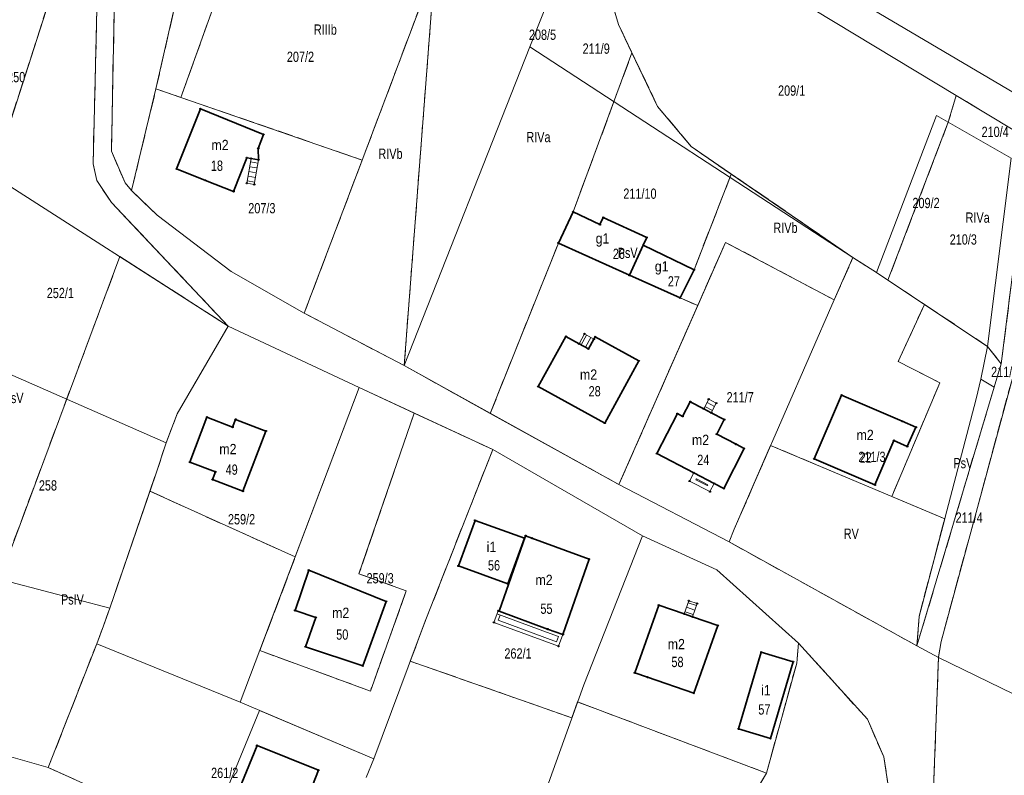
# Model space of a CAD drawing. Header units: metres. Extents: x 7496145 to 7500200, y 5498500 to 5502080.
# Tile 118 of 202: x 7497539 to 7497683, y 5501340 to 5501450. Entities that reach past the tile are written whole.
import ezdxf
from ezdxf.enums import TextEntityAlignment as Align

# ---------------------------------------------------------------- set-up
doc = ezdxf.new("R2010")
doc.units = ezdxf.units.M
doc.header["$MEASUREMENT"] = 0
for name, pattern in [('2.25_0.75', [3, 2.25, -0.75]), ('219-1000', [0]), ('egug-1000', [0])]:
    doc.linetypes.add(name, pattern=pattern)
doc.layers.get('0').update_dxf_attribs({"color": 2, "linetype": 'CONTINUOUS', "lineweight": 5})
for name, color, linetype in [('209-oznaczenie konturu klasyfikacyjnego', 7, 'CONTINUOUS'), ('211-numer działki ewidencyjnej', 7, 'CONTINUOUS'), ('217-kontur klasyfikacyjny', 7, 'CONTINUOUS'), ('218-kontur użytku gruntowego', 7, 'CONTINUOUS'), ('219-działka ewidencyjna', 7, 'CONTINUOUS'), ('312-budynek ewidencyjny', 7, 'CONTINUOUS'), ('312-oznaczenie budynku ewidencyjnego', 7, 'CONTINUOUS'), ('312-oznaczenie budynku ewidencyjnego-Atr117', 7, 'CONTINUOUS'), ('352-schody', 7, 'CONTINUOUS'), ('Punkt budynku', 7, 'CONTINUOUS'), ('taras', 7, 'CONTINUOUS'), ('wiatrołap', 7, 'CONTINUOUS')]:
    doc.layers.add(name, color=color, linetype=linetype)
doc.styles.get("Standard").update_dxf_attribs({"font": 'Working1250', "width": 0.75})

# ---------------------------------------------------------------- blocks, each defined once
blk = doc.blocks.new('PUNKTBUD')
at = {"color": 0}
blk.add_circle((0, 0), 0.09, dxfattribs=at)

msp = doc.modelspace()

# ---------------------------------------------------------------- linework, layer by layer
at = {"layer": '217-kontur klasyfikacyjny', "color": 3, "linetype": '2.25_0.75', "lineweight": 18, "flags": 128}
for points in [[(7497535.15, 5501427.46), (7497548.39, 5501468.68)], [(7497558.92, 5501440.09), (7497563.78, 5501461.42)], [(7497562.55, 5501438.84), (7497570.09, 5501459.81)], [(7497595.12, 5501399.7), (7497599.59, 5501458.01)], [(7497626.37, 5501449.46), (7497623.49, 5501459.14)], [(7497552.93, 5501456.78), (7497552.42, 5501430.99)], [(7497549.75, 5501429.16), (7497550.41, 5501455.84)], [(7497597.68, 5501452.75), (7497589.01, 5501429.7)], [(7497628.34, 5501445.36), (7497626.37, 5501449.46)], [(7497619.77, 5501422.13), (7497628.34, 5501445.36)], [(7497632.09, 5501437.52), (7497628.34, 5501445.36)], [(7497555.37, 5501425.23), (7497558.92, 5501440.09)], [(7497558.92, 5501440.09), (7497562.55, 5501438.84)], [(7497562.55, 5501438.84), (7497589.01, 5501429.7)], [(7497675.62, 5501439.13), (7497674.48, 5501435.2)], [(7497684.17, 5501433.96), (7497675.62, 5501439.13)], [(7497636.99, 5501431.66), (7497632.09, 5501437.52)], [(7497674.48, 5501435.2), (7497665.68, 5501412.17)], [(7497552.42, 5501430.99), (7497554.41, 5501426.35)], [(7497642.83, 5501427.65), (7497636.99, 5501431.66)], [(7497589.01, 5501429.7), (7497580.54, 5501407.36)], [(7497550.28, 5501426.72), (7497549.75, 5501429.16)], [(7497682.2, 5501399.97), (7497685.84, 5501428.76)], [(7497552.42, 5501423.5), (7497550.28, 5501426.72)], [(7497554.41, 5501426.35), (7497555.37, 5501425.23)], [(7497642.83, 5501427.65), (7497637.39, 5501413.69)], [(7497660.57, 5501415.48), (7497642.83, 5501427.65)], [(7497555.41, 5501420.34), (7497552.42, 5501423.5)], [(7497617.61, 5501417.59), (7497619.77, 5501422.13)], [(7497569.44, 5501405.48), (7497555.41, 5501420.34)], [(7497607.68, 5501392.74), (7497617.61, 5501417.59)], [(7497637.93, 5501408.47), (7497641.99, 5501417.69)], [(7497641.99, 5501417.69), (7497657.83, 5501409.28)], [(7497536.11, 5501368.55), (7497553.65, 5501415.6)], [(7497553.65, 5501415.6), (7497569.44, 5501405.48)], [(7497657.83, 5501409.28), (7497660.57, 5501415.48)], [(7497660.57, 5501415.48), (7497664.02, 5501413.28)], [(7497637.39, 5501413.69), (7497635.36, 5501409.59)], [(7497664.02, 5501413.28), (7497665.68, 5501412.17)], [(7497665.68, 5501412.17), (7497670.99, 5501408.64)], [(7497635.36, 5501409.59), (7497637.93, 5501408.47)], [(7497626.44, 5501382.35), (7497637.93, 5501408.47)], [(7497670.99, 5501408.64), (7497667.17, 5501400.29)], [(7497670.99, 5501408.64), (7497680.21, 5501402.51)], [(7497580.54, 5501407.36), (7497595.12, 5501399.7)], [(7497562, 5501392.68), (7497569.44, 5501405.48)], [(7497680.21, 5501402.51), (7497682.2, 5501399.97)], [(7497595.12, 5501399.7), (7497607.68, 5501392.74)], [(7497667.17, 5501400.29), (7497673.26, 5501397.2)], [(7497681.17, 5501396.55), (7497682.2, 5501399.97)], [(7497683.82, 5501397.84), (7497673.43, 5501359.46)], [(7497673.26, 5501397.2), (7497666.23, 5501380.61)], [(7497669.9, 5501358.81), (7497681.17, 5501396.55)], [(7497560.42, 5501388.42), (7497562, 5501392.68)], [(7497596.56, 5501392.78), (7497588.53, 5501369.34)], [(7497608.03, 5501387.45), (7497596.56, 5501392.78)], [(7497607.68, 5501392.74), (7497626.44, 5501382.35)], [(7497558.84, 5501383.73), (7497560.42, 5501388.42)], [(7497648.57, 5501388.04), (7497643.25, 5501375.83)], [(7497666.23, 5501380.61), (7497648.57, 5501388.04)], [(7497598.28, 5501362.66), (7497608.03, 5501387.45)], [(7497558.03, 5501381.38), (7497558.84, 5501383.73)], [(7497552.17, 5501364.34), (7497558.03, 5501381.38)], [(7497579.24, 5501371.79), (7497558.03, 5501381.38)], [(7497673.95, 5501377.36), (7497666.23, 5501380.61)], [(7497670.21, 5501363.12), (7497673.95, 5501377.36)], [(7497643.25, 5501375.83), (7497642.51, 5501373.98)], [(7497642.51, 5501373.98), (7497669.9, 5501358.81)], [(7497574.07, 5501358.12), (7497579.24, 5501371.79)], [(7497588.53, 5501369.34), (7497595.43, 5501366.85)], [(7497595.43, 5501366.85), (7497590.19, 5501352.23)], [(7497551.26, 5501361.73), (7497552.17, 5501364.34)], [(7497550.27, 5501359.14), (7497551.26, 5501361.73)], [(7497596.01, 5501356.59), (7497598.28, 5501362.66)], [(7497669.9, 5501358.81), (7497670.21, 5501363.12)], [(7497543.22, 5501341.06), (7497550.27, 5501359.14)], [(7497652.65, 5501359.22), (7497652.37, 5501356.32)], [(7497662.67, 5501348.11), (7497652.65, 5501359.22)], [(7497673.43, 5501359.46), (7497673.05, 5501357.1)], [(7497590.19, 5501352.23), (7497574.07, 5501358.12)], [(7497619.58, 5501348.32), (7497596.01, 5501356.59)], [(7497652.37, 5501356.32), (7497647.95, 5501340.26)], [(7497673.05, 5501357.1), (7497671.89, 5501326.62)], [(7497620.42, 5501350.64), (7497619.58, 5501348.32)], [(7497647.95, 5501340.26), (7497620.42, 5501350.64)], [(7497665.08, 5501342.63), (7497662.67, 5501348.11)], [(7497667.19, 5501328.65), (7497665.08, 5501342.63)], [(7497546.97, 5501339.37), (7497543.22, 5501341.06)], [(7497647.95, 5501340.26), (7497644.51, 5501334.39)]]:
    msp.add_lwpolyline(points, dxfattribs=at)
at = {"layer": '218-kontur użytku gruntowego', "color": 3, "linetype": 'egug-1000', "lineweight": 18, "flags": 128}
for points in [[(7497535.15, 5501427.46), (7497548.39, 5501468.68)], [(7497558.92, 5501440.09), (7497563.78, 5501461.42)], [(7497562.55, 5501438.84), (7497570.09, 5501459.81)], [(7497595.12, 5501399.7), (7497599.59, 5501458.01)], [(7497626.37, 5501449.46), (7497623.49, 5501459.14)], [(7497552.93, 5501456.78), (7497552.42, 5501430.99)], [(7497549.75, 5501429.16), (7497550.41, 5501455.84)], [(7497597.68, 5501452.75), (7497589.01, 5501429.7)], [(7497628.34, 5501445.36), (7497626.37, 5501449.46)], [(7497619.77, 5501422.13), (7497628.34, 5501445.36)], [(7497632.09, 5501437.52), (7497628.34, 5501445.36)], [(7497558.92, 5501440.09), (7497555.37, 5501425.23)], [(7497562.55, 5501438.84), (7497558.92, 5501440.09)], [(7497589.01, 5501429.7), (7497562.55, 5501438.84)], [(7497675.62, 5501439.13), (7497674.48, 5501435.2)], [(7497684.17, 5501433.96), (7497675.62, 5501439.13)], [(7497636.99, 5501431.66), (7497632.09, 5501437.52)], [(7497674.48, 5501435.2), (7497665.68, 5501412.17)], [(7497552.42, 5501430.99), (7497554.41, 5501426.35)], [(7497642.83, 5501427.65), (7497636.99, 5501431.66)], [(7497580.54, 5501407.36), (7497589.01, 5501429.7)], [(7497550.28, 5501426.72), (7497549.75, 5501429.16)], [(7497682.2, 5501399.97), (7497685.84, 5501428.76)], [(7497552.42, 5501423.5), (7497550.28, 5501426.72)], [(7497554.41, 5501426.35), (7497555.37, 5501425.23)], [(7497642.83, 5501427.65), (7497637.39, 5501413.69)], [(7497660.57, 5501415.48), (7497642.83, 5501427.65)], [(7497555.37, 5501425.23), (7497557.07, 5501423.58)], [(7497555.41, 5501420.34), (7497552.42, 5501423.5)], [(7497557.07, 5501423.58), (7497559.07, 5501421.64)], [(7497617.61, 5501417.59), (7497619.77, 5501422.13)], [(7497559.07, 5501421.64), (7497569.91, 5501413.44)], [(7497569.44, 5501405.48), (7497555.41, 5501420.34)], [(7497607.68, 5501392.74), (7497617.61, 5501417.59)], [(7497637.93, 5501408.47), (7497641.99, 5501417.69)], [(7497641.99, 5501417.69), (7497657.83, 5501409.28)], [(7497536.11, 5501368.55), (7497553.65, 5501415.6)], [(7497553.65, 5501415.6), (7497569.44, 5501405.48)], [(7497657.83, 5501409.28), (7497660.57, 5501415.48)], [(7497664.02, 5501413.28), (7497660.57, 5501415.48)], [(7497569.91, 5501413.44), (7497580.54, 5501407.36)], [(7497637.39, 5501413.69), (7497635.36, 5501409.59)], [(7497665.68, 5501412.17), (7497664.02, 5501413.28)], [(7497665.68, 5501412.17), (7497670.99, 5501408.64)], [(7497635.36, 5501409.59), (7497637.93, 5501408.47)], [(7497637.93, 5501408.47), (7497626.44, 5501382.35)], [(7497670.99, 5501408.64), (7497667.17, 5501400.29)], [(7497670.99, 5501408.64), (7497680.21, 5501402.51)], [(7497580.54, 5501407.36), (7497595.12, 5501399.7)], [(7497569.44, 5501405.48), (7497562, 5501392.68)], [(7497588.57, 5501396.49), (7497569.44, 5501405.48)], [(7497680.21, 5501402.51), (7497682.2, 5501399.97)], [(7497595.12, 5501399.7), (7497607.68, 5501392.74)], [(7497667.17, 5501400.29), (7497673.26, 5501397.2)], [(7497681.17, 5501396.55), (7497682.2, 5501399.97)], [(7497683.82, 5501397.84), (7497673.43, 5501359.46)], [(7497588.57, 5501396.49), (7497579.24, 5501371.79)], [(7497596.56, 5501392.78), (7497588.57, 5501396.49)], [(7497673.26, 5501397.2), (7497666.23, 5501380.61)], [(7497669.9, 5501358.81), (7497681.17, 5501396.55)], [(7497562, 5501392.68), (7497560.42, 5501388.42)], [(7497588.53, 5501369.34), (7497596.56, 5501392.78)], [(7497608.03, 5501387.45), (7497596.56, 5501392.78)], [(7497607.68, 5501392.74), (7497626.44, 5501382.35)], [(7497560.42, 5501388.42), (7497558.84, 5501383.73)], [(7497648.57, 5501388.04), (7497643.25, 5501375.83)], [(7497666.23, 5501380.61), (7497648.57, 5501388.04)], [(7497608.03, 5501387.45), (7497598.28, 5501362.66)], [(7497629.89, 5501374.85), (7497608.03, 5501387.45)], [(7497558.84, 5501383.73), (7497558.03, 5501381.38)], [(7497626.44, 5501382.35), (7497642.51, 5501373.98)], [(7497558.03, 5501381.38), (7497552.17, 5501364.34)], [(7497558.03, 5501381.38), (7497579.24, 5501371.79)], [(7497666.23, 5501380.61), (7497673.95, 5501377.36)], [(7497673.95, 5501377.36), (7497670.21, 5501363.12)], [(7497640.7, 5501369.9), (7497629.89, 5501374.85)], [(7497643.25, 5501375.83), (7497642.51, 5501373.98)], [(7497642.51, 5501373.98), (7497669.9, 5501358.81)], [(7497579.24, 5501371.79), (7497574.07, 5501358.12)], [(7497595.43, 5501366.85), (7497588.53, 5501369.34)], [(7497652.65, 5501359.22), (7497640.7, 5501369.9)], [(7497590.19, 5501352.23), (7497595.43, 5501366.85)], [(7497552.17, 5501364.34), (7497551.26, 5501361.73)], [(7497551.26, 5501361.73), (7497550.27, 5501359.14)], [(7497598.28, 5501362.66), (7497596.01, 5501356.59)], [(7497670.21, 5501363.12), (7497669.9, 5501358.81)], [(7497550.27, 5501359.14), (7497543.22, 5501341.06)], [(7497652.65, 5501359.22), (7497652.37, 5501356.32)], [(7497662.67, 5501348.11), (7497652.65, 5501359.22)], [(7497673.43, 5501359.46), (7497673.05, 5501357.1)], [(7497574.07, 5501358.12), (7497590.19, 5501352.23)], [(7497596.01, 5501356.59), (7497619.58, 5501348.32)], [(7497652.37, 5501356.32), (7497647.95, 5501340.26)], [(7497673.05, 5501357.1), (7497671.89, 5501326.62)], [(7497619.58, 5501348.32), (7497620.42, 5501350.64)], [(7497620.42, 5501350.64), (7497647.95, 5501340.26)], [(7497566.3, 5501330.62), (7497574.01, 5501349.41)], [(7497574.01, 5501349.41), (7497590.7, 5501342.36)], [(7497665.08, 5501342.63), (7497662.67, 5501348.11)], [(7497590.7, 5501342.36), (7497589.58, 5501339.61)], [(7497667.19, 5501328.65), (7497665.08, 5501342.63)], [(7497543.22, 5501341.06), (7497546.97, 5501339.37)], [(7497647.95, 5501340.26), (7497644.51, 5501334.39)]]:
    msp.add_lwpolyline(points, dxfattribs=at)
at = {"layer": '219-działka ewidencyjna', "color": 3, "linetype": '219-1000', "lineweight": 18, "flags": 128}
for points in [[(7497628.06, 5501467.87), (7497675.62, 5501439.13)], [(7497637.22, 5501467.18), (7497684.13, 5501439.47)], [(7497558.92, 5501440.09), (7497563.78, 5501461.42)], [(7497619.5, 5501461.51), (7497613.47, 5501446.22)], [(7497623.49, 5501459.14), (7497626.37, 5501449.46)], [(7497552.93, 5501456.78), (7497552.42, 5501430.99)], [(7497549.75, 5501429.16), (7497550.41, 5501455.84)], [(7497549.75, 5501429.16), (7497550.41, 5501455.84)], [(7497589.01, 5501429.7), (7497597.68, 5501452.75)], [(7497632.09, 5501437.52), (7497626.37, 5501449.46)], [(7497595.12, 5501399.7), (7497613.47, 5501446.22)], [(7497660.57, 5501415.48), (7497613.47, 5501446.22)], [(7497555.37, 5501425.23), (7497558.92, 5501440.09)], [(7497558.92, 5501440.09), (7497589.01, 5501429.7)], [(7497675.62, 5501439.13), (7497674.48, 5501435.2)], [(7497675.62, 5501439.13), (7497684.17, 5501433.96)], [(7497632.09, 5501437.52), (7497636.99, 5501431.66)], [(7497664.02, 5501413.28), (7497672.74, 5501436.18)], [(7497665.68, 5501412.17), (7497674.48, 5501435.2)], [(7497672.74, 5501436.18), (7497674.48, 5501435.2)], [(7497674.48, 5501435.2), (7497683.67, 5501429.99)], [(7497554.41, 5501426.35), (7497552.42, 5501430.99)], [(7497660.57, 5501415.48), (7497636.99, 5501431.66)], [(7497580.54, 5501407.36), (7497589.01, 5501429.7)], [(7497680.21, 5501402.51), (7497683.67, 5501429.99)], [(7497549.75, 5501429.16), (7497550.28, 5501426.72)], [(7497549.75, 5501429.16), (7497550.28, 5501426.72)], [(7497682.2, 5501399.97), (7497685.84, 5501428.76)], [(7497535.15, 5501427.46), (7497569.44, 5501405.48)], [(7497550.28, 5501426.72), (7497552.42, 5501423.5)], [(7497550.28, 5501426.72), (7497552.42, 5501423.5)], [(7497554.41, 5501426.35), (7497555.37, 5501425.23)], [(7497555.37, 5501425.23), (7497559.07, 5501421.64)], [(7497552.42, 5501423.5), (7497569.44, 5501405.48)], [(7497552.42, 5501423.5), (7497569.44, 5501405.48)], [(7497559.07, 5501421.64), (7497569.91, 5501413.44)], [(7497626.44, 5501382.35), (7497641.99, 5501417.69)], [(7497641.99, 5501417.69), (7497657.83, 5501409.28)], [(7497660.57, 5501415.48), (7497657.83, 5501409.28)], [(7497660.57, 5501415.48), (7497664.02, 5501413.28)], [(7497569.91, 5501413.44), (7497580.54, 5501407.36)], [(7497664.02, 5501413.28), (7497665.68, 5501412.17)], [(7497665.68, 5501412.17), (7497680.21, 5501402.51)], [(7497643.25, 5501375.83), (7497657.83, 5501409.28)], [(7497580.54, 5501407.36), (7497595.12, 5501399.7)], [(7497562, 5501392.68), (7497569.44, 5501405.48)], [(7497569.44, 5501405.48), (7497588.57, 5501396.49)], [(7497569.44, 5501405.48), (7497588.57, 5501396.49)], [(7497679.24, 5501397.74), (7497680.21, 5501402.51)], [(7497682.2, 5501399.97), (7497680.21, 5501402.51)], [(7497530.36, 5501401.62), (7497560.42, 5501388.42)], [(7497626.44, 5501382.35), (7497595.12, 5501399.7)], [(7497681.17, 5501396.55), (7497682.2, 5501399.97)], [(7497673.43, 5501359.46), (7497683.82, 5501397.84)], [(7497678.55, 5501394.85), (7497679.24, 5501397.74)], [(7497679.24, 5501397.74), (7497681.17, 5501396.55)], [(7497571.22, 5501350.59), (7497588.57, 5501396.49)], [(7497588.57, 5501396.49), (7497608.03, 5501387.45)], [(7497588.57, 5501396.49), (7497608.03, 5501387.45)], [(7497669.9, 5501358.81), (7497681.17, 5501396.55)], [(7497678.55, 5501394.85), (7497670.21, 5501363.12)], [(7497560.42, 5501388.42), (7497562, 5501392.68)], [(7497558.84, 5501383.73), (7497560.42, 5501388.42)], [(7497598.28, 5501362.66), (7497608.03, 5501387.45)], [(7497608.03, 5501387.45), (7497629.89, 5501374.85)], [(7497608.03, 5501387.45), (7497629.89, 5501374.85)], [(7497552.17, 5501364.34), (7497558.84, 5501383.73)], [(7497626.44, 5501382.35), (7497642.51, 5501373.98)], [(7497626.44, 5501382.35), (7497642.51, 5501373.98)], [(7497621.31, 5501353.12), (7497629.89, 5501374.85)], [(7497629.89, 5501374.85), (7497640.7, 5501369.9)], [(7497629.89, 5501374.85), (7497640.7, 5501369.9)], [(7497642.51, 5501373.98), (7497643.25, 5501375.83)], [(7497642.51, 5501373.98), (7497669.9, 5501358.81)], [(7497642.51, 5501373.98), (7497669.9, 5501358.81)], [(7497523.26, 5501371.91), (7497552.17, 5501364.34)], [(7497640.7, 5501369.9), (7497652.65, 5501359.22)], [(7497640.7, 5501369.9), (7497652.65, 5501359.22)], [(7497551.26, 5501361.73), (7497552.17, 5501364.34)], [(7497551.26, 5501361.73), (7497550.27, 5501359.14)], [(7497590.7, 5501342.36), (7497598.28, 5501362.66)], [(7497669.9, 5501358.81), (7497670.21, 5501363.12)], [(7497543.22, 5501341.06), (7497550.27, 5501359.14)], [(7497550.27, 5501359.14), (7497571.22, 5501350.59)], [(7497652.65, 5501359.22), (7497662.67, 5501348.11)], [(7497652.65, 5501359.22), (7497662.67, 5501348.11)], [(7497673.05, 5501357.1), (7497673.43, 5501359.46)], [(7497669.9, 5501358.81), (7497673.05, 5501357.1)], [(7497669.9, 5501358.81), (7497673.05, 5501357.1)], [(7497671.89, 5501326.62), (7497673.05, 5501357.1)], [(7497671.89, 5501326.62), (7497673.05, 5501357.1)], [(7497673.05, 5501357.1), (7497691.33, 5501348.23)], [(7497612.8, 5501329.46), (7497621.31, 5501353.12)], [(7497571.22, 5501350.59), (7497590.7, 5501342.36)], [(7497517.61, 5501348.38), (7497543.22, 5501341.06)], [(7497662.67, 5501348.11), (7497665.08, 5501342.63)], [(7497662.67, 5501348.11), (7497665.08, 5501342.63)], [(7497589.58, 5501339.61), (7497590.7, 5501342.36)], [(7497667.19, 5501328.65), (7497665.08, 5501342.63)], [(7497667.19, 5501328.65), (7497665.08, 5501342.63)], [(7497543.22, 5501341.06), (7497583.32, 5501322.93)]]:
    msp.add_lwpolyline(points, dxfattribs=at)
at = {"layer": '312-budynek ewidencyjny', "color": 7, "linetype": 'Continuous', "lineweight": 35, "flags": 128}
for points in [[(7497561.91, 5501428.41), (7497565.4, 5501437.16)], [(7497565.4, 5501437.16), (7497574.6, 5501433.44)], [(7497574.6, 5501433.44), (7497573.84, 5501431.39)], [(7497573.84, 5501431.39), (7497573.87, 5501429.74)], [(7497572.17, 5501430.03), (7497570.25, 5501425.12)], [(7497572.8, 5501429.92), (7497572.17, 5501430.03)], [(7497573.87, 5501429.74), (7497572.8, 5501429.92)], [(7497566.14, 5501426.73), (7497561.91, 5501428.41)], [(7497570.25, 5501425.12), (7497566.14, 5501426.73)], [(7497617.61, 5501417.59), (7497619.77, 5501422.13)], [(7497619.77, 5501422.13), (7497623.67, 5501420.27)], [(7497623.67, 5501420.27), (7497624.16, 5501421.3)], [(7497624.16, 5501421.3), (7497630.49, 5501418.39)], [(7497630.49, 5501418.39), (7497629.98, 5501417.28)], [(7497627.97, 5501412.88), (7497617.61, 5501417.59)], [(7497629.98, 5501417.28), (7497627.97, 5501412.88)], [(7497627.97, 5501412.88), (7497629.98, 5501417.28)], [(7497629.98, 5501417.28), (7497637.39, 5501413.69)], [(7497637.39, 5501413.69), (7497635.36, 5501409.59)], [(7497635.36, 5501409.59), (7497627.97, 5501412.88)], [(7497614.67, 5501396.64), (7497618.71, 5501403.96)], [(7497618.71, 5501403.96), (7497620.63, 5501402.9)], [(7497621.99, 5501402.15), (7497622.79, 5501403.58)], [(7497622.79, 5501403.58), (7497622.97, 5501403.91)], [(7497622.97, 5501403.91), (7497629.35, 5501400.38)], [(7497620.63, 5501402.9), (7497621.99, 5501402.15)], [(7497629.35, 5501400.38), (7497624.37, 5501391.33)], [(7497624.37, 5501391.33), (7497614.67, 5501396.64)], [(7497654.93, 5501386.09), (7497658.92, 5501395.38)], [(7497658.92, 5501395.38), (7497667.76, 5501391.58)], [(7497635.73, 5501392.3), (7497636.85, 5501394.44)], [(7497636.85, 5501394.44), (7497638.8, 5501393.41)], [(7497638.8, 5501393.41), (7497639.91, 5501392.83)], [(7497563.86, 5501385.63), (7497566.36, 5501392.17)], [(7497566.36, 5501392.17), (7497570.1, 5501390.74)], [(7497570.1, 5501390.74), (7497570.53, 5501391.86)], [(7497570.53, 5501391.86), (7497574.96, 5501390.16)], [(7497631.97, 5501386.86), (7497634.96, 5501392.7)], [(7497634.96, 5501392.7), (7497635.73, 5501392.3)], [(7497639.91, 5501392.83), (7497641.81, 5501391.83)], [(7497641.81, 5501391.83), (7497640.7, 5501389.7)], [(7497667.76, 5501391.58), (7497669.76, 5501390.71)], [(7497669.76, 5501390.71), (7497668.5, 5501387.91)], [(7497574.96, 5501390.16), (7497571.6, 5501381.38)], [(7497640.7, 5501389.7), (7497643.52, 5501388.23)], [(7497644.7, 5501387.61), (7497641.74, 5501381.79)], [(7497643.52, 5501388.23), (7497644.7, 5501387.61)], [(7497666.55, 5501388.77), (7497663.78, 5501382.29)], [(7497668.5, 5501387.91), (7497666.55, 5501388.77)], [(7497637.35, 5501384.07), (7497631.97, 5501386.86)], [(7497567.59, 5501384.2), (7497563.86, 5501385.63)], [(7497663.78, 5501382.29), (7497654.93, 5501386.09)], [(7497567.16, 5501383.08), (7497567.59, 5501384.2)], [(7497640.34, 5501382.52), (7497637.35, 5501384.07)], [(7497571.6, 5501381.38), (7497567.16, 5501383.08)], [(7497641.74, 5501381.79), (7497640.34, 5501382.52)], [(7497603.03, 5501370.48), (7497605.46, 5501377.13)], [(7497605.46, 5501377.13), (7497612.66, 5501374.54)], [(7497608.96, 5501363.9), (7497612.83, 5501374.89)], [(7497612.83, 5501374.89), (7497613.76, 5501374.54)], [(7497612.66, 5501374.54), (7497610.26, 5501367.87)], [(7497613.76, 5501374.54), (7497622.08, 5501371.46)], [(7497610.26, 5501367.87), (7497603.03, 5501370.48)], [(7497622.08, 5501371.46), (7497618.27, 5501360.49)], [(7497579.21, 5501363.99), (7497581.2, 5501369.87)], [(7497581.2, 5501369.87), (7497592.5, 5501365.31)], [(7497592.5, 5501365.31), (7497589.08, 5501355.91)], [(7497628.75, 5501354.89), (7497632.25, 5501364.75)], [(7497632.25, 5501364.75), (7497635.97, 5501363.47)], [(7497582.24, 5501362.97), (7497579.21, 5501363.99)], [(7497616.04, 5501361.27), (7497608.96, 5501363.9)], [(7497635.97, 5501363.47), (7497637.18, 5501363.05)], [(7497580.73, 5501358.7), (7497582.24, 5501362.97)], [(7497637.18, 5501363.05), (7497640.86, 5501361.78)], [(7497640.86, 5501361.78), (7497637.36, 5501351.91)], [(7497618.27, 5501360.49), (7497616.04, 5501361.27)], [(7497589.08, 5501355.91), (7497580.73, 5501358.7)], [(7497643.88, 5501346.7), (7497647.21, 5501357.89)], [(7497647.21, 5501357.89), (7497651.85, 5501356.5)], [(7497651.85, 5501356.5), (7497648.54, 5501345.3)], [(7497630.61, 5501354.24), (7497628.75, 5501354.89)], [(7497637.36, 5501351.91), (7497630.61, 5501354.24)], [(7497648.54, 5501345.3), (7497643.88, 5501346.7)], [(7497570.25, 5501335.87), (7497573.66, 5501344.27)], [(7497573.66, 5501344.27), (7497582.6, 5501340.67)], [(7497582.6, 5501340.67), (7497578.01, 5501328.87)]]:
    msp.add_lwpolyline(points, dxfattribs=at)
at = {"layer": '352-schody', "color": 7, "linetype": 'Continuous', "lineweight": 18, "flags": 128}
for points in [[(7497572.18, 5501426.31), (7497572.8, 5501429.92), (7497573.87, 5501429.74), (7497573.26, 5501426.13)], [(7497572.18, 5501426.31), (7497572.8, 5501429.92), (7497573.87, 5501429.74), (7497573.26, 5501426.13)], [(7497620.63, 5501402.9), (7497621.42, 5501404.33), (7497622.79, 5501403.58), (7497621.99, 5501402.15)], [(7497620.63, 5501402.9), (7497621.42, 5501404.33), (7497622.79, 5501403.58), (7497621.99, 5501402.15)], [(7497638.8, 5501393.41), (7497639.53, 5501394.8), (7497640.64, 5501394.22), (7497639.91, 5501392.83)], [(7497638.8, 5501393.41), (7497639.53, 5501394.8), (7497640.64, 5501394.22), (7497639.91, 5501392.83)], [(7497635.97, 5501363.47), (7497636.64, 5501365.4), (7497637.85, 5501364.99), (7497637.18, 5501363.05)], [(7497635.97, 5501363.47), (7497636.64, 5501365.4), (7497637.85, 5501364.99), (7497637.18, 5501363.05)]]:
    msp.add_lwpolyline(points, close=True, dxfattribs=at)
for points in [[(7497573.78, 5501429.23), (7497572.71, 5501429.42)], [(7497573.55, 5501427.85), (7497572.48, 5501428.04)], [(7497573.67, 5501428.54), (7497572.59, 5501428.72)], [(7497573.32, 5501426.47), (7497572.24, 5501426.66)], [(7497573.43, 5501427.16), (7497572.36, 5501427.34)], [(7497620.94, 5501402.73), (7497621.73, 5501404.16)], [(7497621.55, 5501402.39), (7497622.34, 5501403.83)], [(7497640.07, 5501393.14), (7497638.96, 5501393.72)], [(7497640.4, 5501393.76), (7497639.29, 5501394.34)], [(7497637.75, 5501364.7), (7497636.54, 5501365.12)], [(7497637.29, 5501363.38), (7497636.08, 5501363.8)], [(7497637.52, 5501364.04), (7497636.31, 5501364.46)]]:
    msp.add_lwpolyline(points, dxfattribs=at)
at = {"layer": 'taras', "color": 0, "lineweight": 18}
for p, q in [((7497608.21, 5501362.25), (7497608.84, 5501363.94)), ((7497608.79, 5501363.43), (7497615.87, 5501360.8)), ((7497609.14, 5501363.31), (7497608.79, 5501363.43)), ((7497608.84, 5501363.94), (7497608.96, 5501363.9)), ((7497608.85, 5501362.55), (7497609.14, 5501363.31)), ((7497608.96, 5501363.9), (7497616.04, 5501361.27)), ((7497617.63, 5501358.76), (7497608.21, 5501362.25)), ((7497617.33, 5501359.4), (7497608.85, 5501362.55)), ((7497615.87, 5501360.8), (7497617.62, 5501360.19)), ((7497616.04, 5501361.27), (7497618.27, 5501360.49)), ((7497618.27, 5501360.49), (7497617.63, 5501358.76)), ((7497617.62, 5501360.19), (7497617.33, 5501359.4))]:
    msp.add_line(p, q, dxfattribs=at)
at = {"layer": 'wiatrołap', "color": 0, "linetype": 'CONTINUOUS', "lineweight": 18}
for p, q in [((7497636.73, 5501382.87), (7497637.35, 5501384.07)), ((7497637.35, 5501384.07), (7497640.34, 5501382.52)), ((7497639.72, 5501381.32), (7497636.73, 5501382.87)), ((7497637.74, 5501383.19), (7497637.67, 5501383.06)), ((7497637.67, 5501383.06), (7497639.33, 5501382.2)), ((7497639.4, 5501382.33), (7497637.74, 5501383.19)), ((7497639.33, 5501382.2), (7497639.4, 5501382.33)), ((7497640.34, 5501382.52), (7497639.72, 5501381.32))]:
    msp.add_line(p, q, dxfattribs=at)

# ---------------------------------------------------------------- block references
at = {"layer": 'Punkt budynku', "color": 5, "linetype": 'Continuous', "lineweight": 13}
for p in [(7497565.4, 5501437.16), (7497574.6, 5501433.44), (7497573.84, 5501431.39), (7497572.17, 5501430.03), (7497572.8, 5501429.92), (7497573.87, 5501429.74), (7497561.91, 5501428.41), (7497566.14, 5501426.73), (7497572.18, 5501426.31), (7497570.25, 5501425.12), (7497573.26, 5501426.13), (7497619.77, 5501422.13), (7497624.16, 5501421.3), (7497623.67, 5501420.27), (7497630.49, 5501418.39), (7497617.61, 5501417.59), (7497629.98, 5501417.28), (7497637.39, 5501413.69), (7497627.97, 5501412.88), (7497635.36, 5501409.59), (7497618.71, 5501403.96), (7497621.42, 5501404.33), (7497622.79, 5501403.58), (7497622.97, 5501403.91), (7497620.63, 5501402.9), (7497621.99, 5501402.15), (7497629.35, 5501400.38), (7497614.67, 5501396.64), (7497639.53, 5501394.8), (7497658.92, 5501395.38), (7497636.85, 5501394.44), (7497638.8, 5501393.41), (7497640.64, 5501394.22), (7497566.36, 5501392.17), (7497570.53, 5501391.86), (7497634.96, 5501392.7), (7497635.73, 5501392.3), (7497639.91, 5501392.83), (7497641.81, 5501391.83), (7497570.1, 5501390.74), (7497624.37, 5501391.33), (7497667.76, 5501391.58), (7497669.76, 5501390.71), (7497574.96, 5501390.16), (7497640.7, 5501389.7), (7497643.52, 5501388.23), (7497644.7, 5501387.61), (7497666.55, 5501388.77), (7497668.5, 5501387.91), (7497631.97, 5501386.86), (7497654.93, 5501386.09), (7497563.86, 5501385.63), (7497567.59, 5501384.2), (7497637.35, 5501384.07), (7497567.16, 5501383.08), (7497636.73, 5501382.87), (7497640.34, 5501382.52), (7497641.74, 5501381.79), (7497663.78, 5501382.29), (7497571.6, 5501381.38), (7497639.72, 5501381.32), (7497605.46, 5501377.13), (7497612.66, 5501374.54), (7497612.83, 5501374.89), (7497613.76, 5501374.54), (7497603.03, 5501370.48), (7497622.08, 5501371.46), (7497581.2, 5501369.87), (7497610.26, 5501367.87), (7497592.5, 5501365.31), (7497632.25, 5501364.75), (7497636.64, 5501365.4), (7497637.85, 5501364.99), (7497579.21, 5501363.99), (7497608.84, 5501363.94), (7497608.96, 5501363.9), (7497635.97, 5501363.47), (7497637.18, 5501363.05), (7497582.24, 5501362.97), (7497608.21, 5501362.25), (7497640.86, 5501361.78), (7497616.04, 5501361.27), (7497618.27, 5501360.49), (7497617.63, 5501358.76), (7497580.73, 5501358.7), (7497647.21, 5501357.89), (7497589.08, 5501355.91), (7497651.85, 5501356.5), (7497628.75, 5501354.89), (7497630.61, 5501354.24), (7497637.36, 5501351.91), (7497643.88, 5501346.7), (7497648.54, 5501345.3), (7497573.66, 5501344.27), (7497582.6, 5501340.67)]:
    msp.add_blockref('PUNKTBUD', p, dxfattribs=at)

# ---------------------------------------------------------------- texts
at = {"layer": '209-oznaczenie konturu klasyfikacyjnego', "color": 3, "linetype": 'Continuous', "lineweight": 18, "width": 0.79}
for s, p in [('RIIIb', (7497581.95, 5501447.98)), ('RIVa', (7497612.94, 5501432.3)), ('RIVb', (7497591.36, 5501429.86)), ('RIVa', (7497677, 5501420.55)), ('RIVb', (7497648.97, 5501419.06)), ('PsV', (7497626.26, 5501415.4)), ('PsV', (7497536.7, 5501394.24)), ('PsV', (7497675.22, 5501384.73)), ('RV', (7497659.23, 5501374.43)), ('PsIV', (7497545.06, 5501364.85))]:
    msp.add_text(s, height=1.5, dxfattribs=at).set_placement(p)
at = {"layer": '211-numer działki ewidencyjnej', "color": 3, "linetype": 'Continuous', "lineweight": 18, "width": 0.79}
for s, p in [('208/5', (7497613.31, 5501448.73)), ('211/9', (7497621.14, 5501446.7)), ('207/2', (7497578.01, 5501445.51)), ('209/1', (7497649.65, 5501440.58)), ('210/4', (7497679.33, 5501434.56)), ('211/10', (7497627.08, 5501425.54)), ('207/3', (7497572.38, 5501423.42)), ('209/2', (7497669.25, 5501424.18)), ('210/3', (7497674.68, 5501418.86)), ('211/6', (7497680.72, 5501399.53)), ('211/7', (7497642.14, 5501395.84)), ('211/3', (7497661.36, 5501387.15)), ('258', (7497541.84, 5501382.98)), ('259/2', (7497569.42, 5501378.04)), ('211/4', (7497675.54, 5501378.28)), ('259/3', (7497589.63, 5501369.43)), ('262/1', (7497609.74, 5501358.46)), ('261/2', (7497566.96, 5501341.04))]:
    msp.add_text(s, height=1.5, dxfattribs=at).set_placement(p, align=Align.TOP_LEFT)
for s, p in [('250', (7497537.21, 5501441.05)), ('252/1', (7497542.99, 5501409.55))]:
    msp.add_text(s, height=1.5, dxfattribs=at).set_placement(p)
at = {"layer": '312-oznaczenie budynku ewidencyjnego', "color": 7, "linetype": 'Continuous', "lineweight": 18, "width": 0.79}
for s, p in [('18', (7497566.93, 5501429.62)), ('26', (7497625.55, 5501416.76)), ('27', (7497633.57, 5501412.75)), ('28', (7497622.02, 5501396.72)), ('24', (7497637.86, 5501386.7)), ('22', (7497661.55, 5501387.04)), ('49', (7497569.08, 5501385.28)), ('56', (7497607.34, 5501371.32)), ('55', (7497614.99, 5501364.99)), ('50', (7497585.21, 5501361.22)), ('58', (7497634.1, 5501357.22)), ('57', (7497646.77, 5501350.29))]:
    msp.add_text(s, height=1.5, dxfattribs=at).set_placement(p, align=Align.TOP_LEFT)
at = {"layer": '312-oznaczenie budynku ewidencyjnego-Atr117', "color": 7, "width": 0.9}
for s, p in [('m2', (7497568.26, 5501431.14)), ('g1', (7497624.05, 5501417.51)), ('g1', (7497632.68, 5501413.44)), ('m2', (7497622.01, 5501397.65)), ('m2', (7497638.34, 5501388.12)), ('m2', (7497662.35, 5501388.84)), ('m2', (7497569.41, 5501386.78)), ('i1', (7497607.85, 5501372.5)), ('m2', (7497615.52, 5501367.69)), ('m2', (7497585.86, 5501362.89)), ('m2', (7497634.81, 5501358.33)), ('i1', (7497647.87, 5501351.6))]:
    msp.add_text(s, height=1.5, dxfattribs=at).set_placement(p, align=Align.CENTER)

doc.saveas('drawing.dxf')
